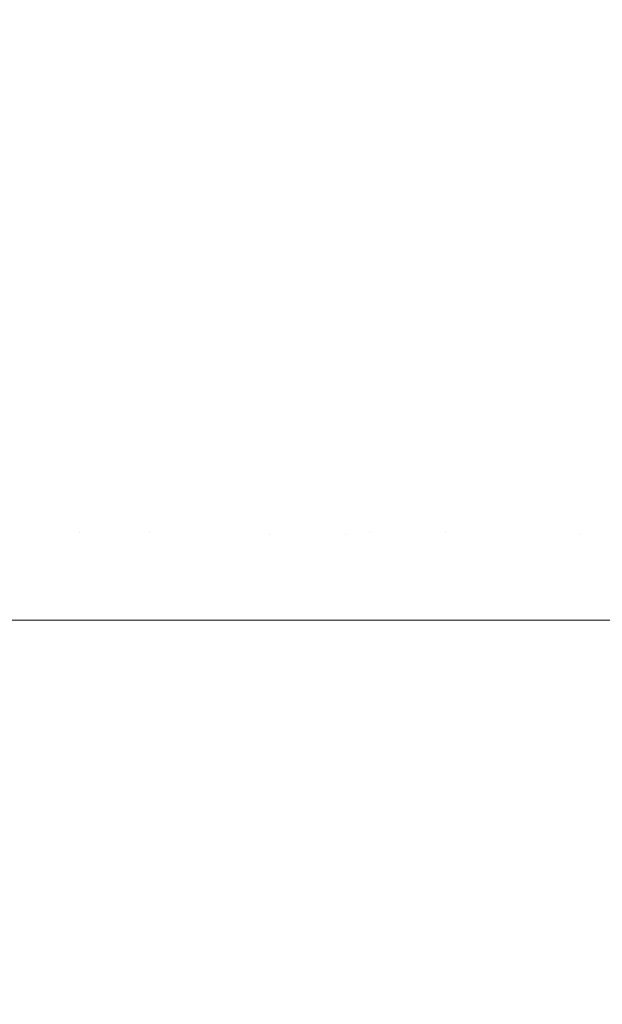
# Model space of a CAD drawing. Header units: centimetres. Extents: x -26.3 to 27.5, y 4.2 to 67.9.
# Tile 208 of 256: x -8.1473 to -8.1255, y 5.8858 to 5.9227. Entities that reach past the tile are written whole.
import ezdxf

# ---------------------------------------------------------------- set-up
doc = ezdxf.new("R2010")
doc.units = ezdxf.units.CM
doc.header["$LTSCALE"] = 2.54
doc.layers.add('Lucido design-1', color=7, linetype='Continuous')

# ---------------------------------------------------------------- blocks, each defined once
blk = doc.blocks.new('Gruppo-2-1')
at = {"color": 7, "linetype": 'Continuous', "lineweight": 9}
for points, invisible_edges in [([(-25.986537, 5.925376, -1111.017382), (-25.986537, 5.921853, -1111.016546), (27.113463, 5.921853, -1111.016546), (27.113463, 5.925376, -1111.017382)], 10), ([(-25.986537, 5.925376, -1147.117382), (-25.986537, 5.921853, -1147.116546), (27.113463, 5.921853, -1147.116546), (27.113463, 5.925376, -1147.117382)], 10), ([(-8.14805, 5.925577, -1111.431212), (-8.14669, 5.925577, -1111.430221), (-8.146246, 5.922464, -1111.430841), (-8.147595, 5.922464, -1111.431825)], 15), ([(-8.144868, 5.922464, -1111.429871), (-8.146246, 5.922464, -1111.430841), (-8.14669, 5.925577, -1111.430221), (-8.145303, 5.925577, -1111.429244)], 15), ([(-8.145303, 5.925577, -1111.429244), (-8.143911, 5.925577, -1111.428298), (-8.143487, 5.922464, -1111.428932), (-8.144868, 5.922464, -1111.429871)], 15), ([(-8.142079, 5.922464, -1111.428008), (-8.143487, 5.922464, -1111.428932), (-8.143911, 5.925577, -1111.428298), (-8.142492, 5.925577, -1111.427366)], 15), ([(-8.142492, 5.925577, -1111.427366), (-8.141071, 5.925577, -1111.426466), (-8.140668, 5.922464, -1111.427115), (-8.142079, 5.922464, -1111.428008)], 15), ([(-8.13923, 5.922464, -1111.426237), (-8.140668, 5.922464, -1111.427115), (-8.141071, 5.925577, -1111.426466), (-8.139622, 5.925577, -1111.425582)], 15), ([(-8.139622, 5.925577, -1111.425582), (-8.138173, 5.925577, -1111.424729), (-8.137791, 5.922464, -1111.42539), (-8.13923, 5.922464, -1111.426237)], 15), ([(-8.136325, 5.922464, -1111.42456), (-8.137791, 5.922464, -1111.42539), (-8.138173, 5.925577, -1111.424729), (-8.136695, 5.925577, -1111.423892)], 15), ([(-8.136695, 5.925577, -1111.423892), (-8.135219, 5.925577, -1111.423088), (-8.134859, 5.922464, -1111.423761), (-8.136325, 5.922464, -1111.42456)], 15), ([(-8.133366, 5.922464, -1111.422978), (-8.134859, 5.922464, -1111.423761), (-8.135219, 5.925577, -1111.423088), (-8.133715, 5.925577, -1111.422299)], 15), ([(-8.133715, 5.925577, -1111.422299), (-8.132213, 5.925577, -1111.421543), (-8.131875, 5.922464, -1111.422228), (-8.133366, 5.922464, -1111.422978)], 15), ([(-8.130357, 5.922464, -1111.421495), (-8.131875, 5.922464, -1111.422228), (-8.132213, 5.925577, -1111.421543), (-8.130683, 5.925577, -1111.420805)], 15), ([(-8.130683, 5.925577, -1111.420805), (-8.129158, 5.925577, -1111.420099), (-8.128843, 5.922464, -1111.420794), (-8.130357, 5.922464, -1111.421495)], 15), ([(-8.127301, 5.922464, -1111.420111), (-8.128843, 5.922464, -1111.420794), (-8.129158, 5.925577, -1111.420099), (-8.127605, 5.925577, -1111.41941)], 15), ([(-8.127605, 5.925577, -1111.41941), (-8.126057, 5.925577, -1111.418754), (-8.125765, 5.922464, -1111.41946), (-8.127301, 5.922464, -1111.420111)], 15), ([(-8.124202, 5.922464, -1111.418827), (-8.125765, 5.922464, -1111.41946), (-8.126057, 5.925577, -1111.418754), (-8.124482, 5.925577, -1111.418117)], 15), ([(-8.146175, 5.919721, -1147.531512), (-8.147498, 5.919721, -1147.532483), (-8.147911, 5.92292, -1147.531929), (-8.146579, 5.92292, -1147.530952)], 15), ([(-8.146579, 5.92292, -1147.530952), (-8.145244, 5.92292, -1147.530004), (-8.144848, 5.919721, -1147.530571), (-8.146175, 5.919721, -1147.531512)], 15), ([(-8.143495, 5.919721, -1147.529643), (-8.144848, 5.919721, -1147.530571), (-8.145244, 5.92292, -1147.530004), (-8.143881, 5.92292, -1147.52907)], 15), ([(-8.143881, 5.92292, -1147.52907), (-8.142516, 5.92292, -1147.528166), (-8.142139, 5.919721, -1147.528745), (-8.143495, 5.919721, -1147.529643)], 15), ([(-8.140757, 5.919721, -1147.527861), (-8.142139, 5.919721, -1147.528745), (-8.142516, 5.92292, -1147.528166), (-8.141124, 5.92292, -1147.527276)], 15), ([(-8.141124, 5.92292, -1147.527276), (-8.139731, 5.92292, -1147.526416), (-8.139373, 5.919721, -1147.527007), (-8.140757, 5.919721, -1147.527861)], 15), ([(-8.137963, 5.919721, -1147.526167), (-8.139373, 5.919721, -1147.527007), (-8.139731, 5.92292, -1147.526416), (-8.138311, 5.92292, -1147.525571)], 15), ([(-8.138311, 5.92292, -1147.525571), (-8.136891, 5.92292, -1147.524756), (-8.136552, 5.919721, -1147.525358), (-8.137963, 5.919721, -1147.526167)], 15), ([(-8.135115, 5.919721, -1147.524564), (-8.136552, 5.919721, -1147.525358), (-8.136891, 5.92292, -1147.524756), (-8.135445, 5.92292, -1147.523957)], 15), ([(-8.135445, 5.92292, -1147.523957), (-8.134, 5.92292, -1147.523188), (-8.13368, 5.919721, -1147.5238), (-8.135115, 5.919721, -1147.524564)], 15), ([(-8.132218, 5.919721, -1147.523053), (-8.13368, 5.919721, -1147.5238), (-8.134, 5.92292, -1147.523188), (-8.132528, 5.92292, -1147.522435)], 15), ([(-8.132528, 5.92292, -1147.522435), (-8.131059, 5.92292, -1147.521713), (-8.130759, 5.919721, -1147.522336), (-8.132218, 5.919721, -1147.523053)], 15), ([(-8.129274, 5.919721, -1147.521635), (-8.130759, 5.919721, -1147.522336), (-8.131059, 5.92292, -1147.521713), (-8.129564, 5.92292, -1147.521008)], 15), ([(-8.129564, 5.92292, -1147.521008), (-8.128073, 5.92292, -1147.520334), (-8.127794, 5.919721, -1147.520966), (-8.129274, 5.919721, -1147.521635)], 15), ([(-8.126286, 5.919721, -1147.520313), (-8.127794, 5.919721, -1147.520966), (-8.128073, 5.92292, -1147.520334), (-8.126556, 5.92292, -1147.519677)], 15), ([(-8.126556, 5.92292, -1147.519677), (-8.125044, 5.92292, -1147.519051), (-8.124785, 5.919721, -1147.519691), (-8.126286, 5.919721, -1147.520313)], 15), ([(-8.1472, 5.919328, -1111.432358), (-8.148536, 5.919328, -1111.433366), (-8.14894, 5.922464, -1111.43284), (-8.147595, 5.922464, -1111.431825)], 15), ([(-8.147595, 5.922464, -1111.431825), (-8.146246, 5.922464, -1111.430841), (-8.145859, 5.919328, -1111.43138), (-8.1472, 5.919328, -1111.432358)], 15), ([(-8.144491, 5.919328, -1111.430417), (-8.145859, 5.919328, -1111.43138), (-8.146246, 5.922464, -1111.430841), (-8.144868, 5.922464, -1111.429871)], 15), ([(-8.144868, 5.922464, -1111.429871), (-8.143487, 5.922464, -1111.428932), (-8.143119, 5.919328, -1111.429484), (-8.144491, 5.919328, -1111.430417)], 15), ([(-8.14172, 5.919328, -1111.428565), (-8.143119, 5.919328, -1111.429484), (-8.143487, 5.922464, -1111.428932), (-8.142079, 5.922464, -1111.428008)], 15), ([(-8.142079, 5.922464, -1111.428008), (-8.140668, 5.922464, -1111.427115), (-8.140318, 5.919328, -1111.427678), (-8.14172, 5.919328, -1111.428565)], 15), ([(-8.138889, 5.919328, -1111.426805), (-8.140318, 5.919328, -1111.427678), (-8.140668, 5.922464, -1111.427115), (-8.13923, 5.922464, -1111.426237)], 15), ([(-8.13923, 5.922464, -1111.426237), (-8.137791, 5.922464, -1111.42539), (-8.137459, 5.919328, -1111.425964), (-8.138889, 5.919328, -1111.426805)], 15), ([(-8.136003, 5.919328, -1111.425139), (-8.137459, 5.919328, -1111.425964), (-8.137791, 5.922464, -1111.42539), (-8.136325, 5.922464, -1111.42456)], 15), ([(-8.136325, 5.922464, -1111.42456), (-8.134859, 5.922464, -1111.423761), (-8.134546, 5.919328, -1111.424346), (-8.136003, 5.919328, -1111.425139)], 15), ([(-8.133063, 5.919328, -1111.423568), (-8.134546, 5.919328, -1111.424346), (-8.134859, 5.922464, -1111.423761), (-8.133366, 5.922464, -1111.422978)], 15), ([(-8.133366, 5.922464, -1111.422978), (-8.131875, 5.922464, -1111.422228), (-8.131582, 5.919328, -1111.422823), (-8.133063, 5.919328, -1111.423568)], 15), ([(-8.130074, 5.919328, -1111.422094), (-8.131582, 5.919328, -1111.422823), (-8.131875, 5.922464, -1111.422228), (-8.130357, 5.922464, -1111.421495)], 15), ([(-8.130357, 5.922464, -1111.421495), (-8.128843, 5.922464, -1111.420794), (-8.128569, 5.919328, -1111.421398), (-8.130074, 5.919328, -1111.422094)], 15), ([(-8.127038, 5.919328, -1111.420719), (-8.128569, 5.919328, -1111.421398), (-8.128843, 5.922464, -1111.420794), (-8.127301, 5.922464, -1111.420111)], 15), ([(-8.127301, 5.922464, -1111.420111), (-8.125765, 5.922464, -1111.41946), (-8.125511, 5.919328, -1111.420072), (-8.127038, 5.919328, -1111.420719)], 15), ([(-8.123958, 5.919328, -1111.419444), (-8.125511, 5.919328, -1111.420072), (-8.125765, 5.922464, -1111.41946), (-8.124202, 5.922464, -1111.418827)], 15), ([(27.113463, 5.921201, -1111.016391), (27.113463, 5.921853, -1111.016546), (-25.986537, 5.921853, -1111.016546), (-25.986537, 5.921201, -1111.016391)], 10), ([(27.113463, 5.921201, -1147.116391), (27.113463, 5.921853, -1147.116546), (-25.986537, 5.921853, -1147.116546), (-25.986537, 5.921201, -1147.116391)], 10), ([(-25.986537, 5.921201, -1111.016391), (-25.986537, 5.917575, -1111.015694), (27.113463, 5.917575, -1111.015694), (27.113463, 5.921201, -1111.016391)], 10), ([(-25.986537, 5.921201, -1147.116391), (-25.986537, 5.917575, -1147.115694), (27.113463, 5.917575, -1147.115694), (27.113463, 5.921201, -1147.116391)], 10), ([(-8.148794, 5.919721, -1147.533466), (-8.147498, 5.919721, -1147.532483), (-8.147147, 5.916502, -1147.532952), (-8.148436, 5.916502, -1147.53393)], 15), ([(-8.145832, 5.916502, -1147.531987), (-8.147147, 5.916502, -1147.532952), (-8.147498, 5.919721, -1147.532483), (-8.146175, 5.919721, -1147.531512)], 15), ([(-8.146175, 5.919721, -1147.531512), (-8.144848, 5.919721, -1147.530571), (-8.144513, 5.916502, -1147.531051), (-8.145832, 5.916502, -1147.531987)], 15), ([(-8.143168, 5.916502, -1147.530129), (-8.144513, 5.916502, -1147.531051), (-8.144848, 5.919721, -1147.530571), (-8.143495, 5.919721, -1147.529643)], 15), ([(-8.143495, 5.919721, -1147.529643), (-8.142139, 5.919721, -1147.528745), (-8.14182, 5.916502, -1147.529236), (-8.143168, 5.916502, -1147.530129)], 15), ([(-8.140445, 5.916502, -1147.528357), (-8.14182, 5.916502, -1147.529236), (-8.142139, 5.919721, -1147.528745), (-8.140757, 5.919721, -1147.527861)], 15), ([(-8.140757, 5.919721, -1147.527861), (-8.139373, 5.919721, -1147.527007), (-8.139069, 5.916502, -1147.527508), (-8.140445, 5.916502, -1147.528357)], 15), ([(-8.137667, 5.916502, -1147.526673), (-8.139069, 5.916502, -1147.527508), (-8.139373, 5.919721, -1147.527007), (-8.137963, 5.919721, -1147.526167)], 15), ([(-8.137963, 5.919721, -1147.526167), (-8.136552, 5.919721, -1147.525358), (-8.136265, 5.916502, -1147.525868), (-8.137667, 5.916502, -1147.526673)], 15), ([(-8.134836, 5.916502, -1147.525079), (-8.136265, 5.916502, -1147.525868), (-8.136552, 5.919721, -1147.525358), (-8.135115, 5.919721, -1147.524564)], 15), ([(-8.135115, 5.919721, -1147.524564), (-8.13368, 5.919721, -1147.5238), (-8.133409, 5.916502, -1147.52432), (-8.134836, 5.916502, -1147.525079)], 15), ([(-8.131956, 5.916502, -1147.523577), (-8.133409, 5.916502, -1147.52432), (-8.13368, 5.919721, -1147.5238), (-8.132218, 5.919721, -1147.523053)], 15), ([(-8.132218, 5.919721, -1147.523053), (-8.130759, 5.919721, -1147.522336), (-8.130505, 5.916502, -1147.522864), (-8.131956, 5.916502, -1147.523577)], 15), ([(-8.129029, 5.916502, -1147.522167), (-8.130505, 5.916502, -1147.522864), (-8.130759, 5.919721, -1147.522336), (-8.129274, 5.919721, -1147.521635)], 15), ([(-8.129274, 5.919721, -1147.521635), (-8.127794, 5.919721, -1147.520966), (-8.127556, 5.916502, -1147.521501), (-8.129029, 5.916502, -1147.522167)], 15), ([(-8.126058, 5.916502, -1147.520852), (-8.127556, 5.916502, -1147.521501), (-8.127794, 5.919721, -1147.520966), (-8.126286, 5.919721, -1147.520313)], 15), ([(-8.126286, 5.919721, -1147.520313), (-8.124785, 5.919721, -1147.519691), (-8.124565, 5.916502, -1147.520234), (-8.126058, 5.916502, -1147.520852)], 15), ([(-8.146865, 5.916172, -1111.43281), (-8.148194, 5.916172, -1111.433812), (-8.148536, 5.919328, -1111.433366), (-8.1472, 5.919328, -1111.432358)], 15), ([(-8.1472, 5.919328, -1111.432358), (-8.145859, 5.919328, -1111.43138), (-8.145532, 5.916172, -1111.431837), (-8.146865, 5.916172, -1111.43281)], 15), ([(-8.144171, 5.916172, -1111.430879), (-8.145532, 5.916172, -1111.431837), (-8.145859, 5.919328, -1111.43138), (-8.144491, 5.919328, -1111.430417)], 15), ([(-8.144491, 5.919328, -1111.430417), (-8.143119, 5.919328, -1111.429484), (-8.142807, 5.916172, -1111.429951), (-8.144171, 5.916172, -1111.430879)], 15), ([(-8.141415, 5.916172, -1111.429038), (-8.142807, 5.916172, -1111.429951), (-8.143119, 5.919328, -1111.429484), (-8.14172, 5.919328, -1111.428565)], 15), ([(-8.14172, 5.919328, -1111.428565), (-8.140318, 5.919328, -1111.427678), (-8.140021, 5.916172, -1111.428155), (-8.141415, 5.916172, -1111.429038)], 15), ([(-8.1386, 5.916172, -1111.427288), (-8.140021, 5.916172, -1111.428155), (-8.140318, 5.919328, -1111.427678), (-8.138889, 5.919328, -1111.426805)], 15), ([(-8.138889, 5.919328, -1111.426805), (-8.137459, 5.919328, -1111.425964), (-8.137178, 5.916172, -1111.426451), (-8.1386, 5.916172, -1111.427288)], 15), ([(-8.135729, 5.916172, -1111.425631), (-8.137178, 5.916172, -1111.426451), (-8.137459, 5.919328, -1111.425964), (-8.136003, 5.919328, -1111.425139)], 15), ([(-8.136003, 5.919328, -1111.425139), (-8.134546, 5.919328, -1111.424346), (-8.134281, 5.916172, -1111.424841), (-8.135729, 5.916172, -1111.425631)], 15), ([(-8.132806, 5.916172, -1111.424068), (-8.134281, 5.916172, -1111.424841), (-8.134546, 5.919328, -1111.424346), (-8.133063, 5.919328, -1111.423568)], 15), ([(-8.133063, 5.919328, -1111.423568), (-8.131582, 5.919328, -1111.422823), (-8.131333, 5.916172, -1111.423327), (-8.132806, 5.916172, -1111.424068)], 15), ([(-8.129833, 5.916172, -1111.422603), (-8.131333, 5.916172, -1111.423327), (-8.131582, 5.919328, -1111.422823), (-8.130074, 5.919328, -1111.422094)], 15), ([(-8.130074, 5.919328, -1111.422094), (-8.128569, 5.919328, -1111.421398), (-8.128337, 5.916172, -1111.42191), (-8.129833, 5.916172, -1111.422603)], 15), ([(-8.126814, 5.916172, -1111.421235), (-8.128337, 5.916172, -1111.42191), (-8.128569, 5.919328, -1111.421398), (-8.127038, 5.919328, -1111.420719)], 15), ([(-8.127038, 5.919328, -1111.420719), (-8.125511, 5.919328, -1111.420072), (-8.125296, 5.916172, -1111.420592), (-8.126814, 5.916172, -1111.421235)], 15), ([(27.113463, 5.91698, -1111.01558), (27.113463, 5.917575, -1111.015694), (-25.986537, 5.917575, -1111.015694), (-25.986537, 5.91698, -1111.01558)], 10), ([(27.113463, 5.91698, -1147.11558), (27.113463, 5.917575, -1147.115694), (-25.986537, 5.917575, -1147.115694), (-25.986537, 5.91698, -1147.11558)], 10), ([(-25.986537, 5.91698, -1111.01558), (-25.986537, 5.913263, -1111.01503), (27.113463, 5.913263, -1111.01503), (27.113463, 5.91698, -1111.01558)], 10), ([(-25.986537, 5.91698, -1147.11558), (-25.986537, 5.913263, -1147.11503), (27.113463, 5.913263, -1147.11503), (27.113463, 5.91698, -1147.11558)], 10), ([(-8.148436, 5.916502, -1147.53393), (-8.147147, 5.916502, -1147.532952), (-8.14686, 5.913265, -1147.533337), (-8.148143, 5.913265, -1147.53431)], 15), ([(-8.146591, 5.913, -1111.43318), (-8.147913, 5.913, -1111.434177), (-8.148194, 5.916172, -1111.433812), (-8.146865, 5.916172, -1111.43281)], 15), ([(-8.145552, 5.913265, -1147.532377), (-8.14686, 5.913265, -1147.533337), (-8.147147, 5.916502, -1147.532952), (-8.145832, 5.916502, -1147.531987)], 15), ([(-8.146865, 5.916172, -1111.43281), (-8.145532, 5.916172, -1111.431837), (-8.145263, 5.913, -1111.432212), (-8.146591, 5.913, -1111.43318)], 15), ([(-8.145832, 5.916502, -1147.531987), (-8.144513, 5.916502, -1147.531051), (-8.144239, 5.913265, -1147.531445), (-8.145552, 5.913265, -1147.532377)], 15), ([(-8.143909, 5.913, -1111.431258), (-8.145263, 5.913, -1111.432212), (-8.145532, 5.916172, -1111.431837), (-8.144171, 5.916172, -1111.430879)], 15), ([(-8.1429, 5.913265, -1147.530527), (-8.144239, 5.913265, -1147.531445), (-8.144513, 5.916502, -1147.531051), (-8.143168, 5.916502, -1147.530129)], 15), ([(-8.144171, 5.916172, -1111.430879), (-8.142807, 5.916172, -1111.429951), (-8.142551, 5.913, -1111.430334), (-8.143909, 5.913, -1111.431258)], 15), ([(-8.143168, 5.916502, -1147.530129), (-8.14182, 5.916502, -1147.529236), (-8.141558, 5.913265, -1147.529638), (-8.1429, 5.913265, -1147.530527)], 15), ([(-8.141165, 5.913, -1111.429425), (-8.142551, 5.913, -1111.430334), (-8.142807, 5.916172, -1111.429951), (-8.141415, 5.916172, -1111.429038)], 15), ([(-8.14019, 5.913265, -1147.528763), (-8.141558, 5.913265, -1147.529638), (-8.14182, 5.916502, -1147.529236), (-8.140445, 5.916502, -1147.528357)], 15), ([(-8.141415, 5.916172, -1111.429038), (-8.140021, 5.916172, -1111.428155), (-8.139778, 5.913, -1111.428547), (-8.141165, 5.913, -1111.429425)], 15), ([(-8.140445, 5.916502, -1147.528357), (-8.139069, 5.916502, -1147.527508), (-8.13882, 5.913265, -1147.527918), (-8.14019, 5.913265, -1147.528763)], 15), ([(-8.138363, 5.913, -1111.427683), (-8.139778, 5.913, -1111.428547), (-8.140021, 5.916172, -1111.428155), (-8.1386, 5.916172, -1111.427288)], 15), ([(-8.137425, 5.913265, -1147.527087), (-8.13882, 5.913265, -1147.527918), (-8.139069, 5.916502, -1147.527508), (-8.137667, 5.916502, -1147.526673)], 15), ([(-8.1386, 5.916172, -1111.427288), (-8.137178, 5.916172, -1111.426451), (-8.136948, 5.913, -1111.42685), (-8.138363, 5.913, -1111.427683)], 15), ([(-8.137667, 5.916502, -1147.526673), (-8.136265, 5.916502, -1147.525868), (-8.136029, 5.913265, -1147.526287), (-8.137425, 5.913265, -1147.527087)], 15), ([(-8.135506, 5.913, -1111.426033), (-8.136948, 5.913, -1111.42685), (-8.137178, 5.916172, -1111.426451), (-8.135729, 5.916172, -1111.425631)], 15), ([(-8.134607, 5.913265, -1147.525501), (-8.136029, 5.913265, -1147.526287), (-8.136265, 5.916502, -1147.525868), (-8.134836, 5.916502, -1147.525079)], 15), ([(-8.135729, 5.916172, -1111.425631), (-8.134281, 5.916172, -1111.424841), (-8.134064, 5.913, -1111.425248), (-8.135506, 5.913, -1111.426033)], 15), ([(-8.134836, 5.916502, -1147.525079), (-8.133409, 5.916502, -1147.52432), (-8.133187, 5.913265, -1147.524746), (-8.134607, 5.913265, -1147.525501)], 15), ([(-8.132596, 5.913, -1111.424478), (-8.134064, 5.913, -1111.425248), (-8.134281, 5.916172, -1111.424841), (-8.132806, 5.916172, -1111.424068)], 15), ([(-8.131741, 5.913265, -1147.524006), (-8.133187, 5.913265, -1147.524746), (-8.133409, 5.916502, -1147.52432), (-8.131956, 5.916502, -1147.523577)], 15), ([(-8.132806, 5.916172, -1111.424068), (-8.131333, 5.916172, -1111.423327), (-8.131129, 5.913, -1111.42374), (-8.132596, 5.913, -1111.424478)], 15), ([(-8.131956, 5.916502, -1147.523577), (-8.130505, 5.916502, -1147.522864), (-8.130297, 5.913265, -1147.523296), (-8.131741, 5.913265, -1147.524006)], 15), ([(-8.129636, 5.913, -1111.423019), (-8.131129, 5.913, -1111.42374), (-8.131333, 5.916172, -1111.423327), (-8.129833, 5.916172, -1111.422603)], 15), ([(-8.128827, 5.913265, -1147.522603), (-8.130297, 5.913265, -1147.523296), (-8.130505, 5.916502, -1147.522864), (-8.129029, 5.916502, -1147.522167)], 15), ([(-8.129833, 5.916172, -1111.422603), (-8.128337, 5.916172, -1111.42191), (-8.128147, 5.913, -1111.42233), (-8.129636, 5.913, -1111.423019)], 15), ([(-8.129029, 5.916502, -1147.522167), (-8.127556, 5.916502, -1147.521501), (-8.127362, 5.913265, -1147.52194), (-8.128827, 5.913265, -1147.522603)], 15), ([(-8.126631, 5.913, -1111.421658), (-8.128147, 5.913, -1111.42233), (-8.128337, 5.916172, -1111.42191), (-8.126814, 5.916172, -1111.421235)], 15), ([(-8.125871, 5.913265, -1147.521295), (-8.127362, 5.913265, -1147.52194), (-8.127556, 5.916502, -1147.521501), (-8.126058, 5.916502, -1147.520852)], 15), ([(-8.126814, 5.916172, -1111.421235), (-8.125296, 5.916172, -1111.420592), (-8.12512, 5.913, -1111.421018), (-8.126631, 5.913, -1111.421658)], 15), ([(-8.126058, 5.916502, -1147.520852), (-8.124565, 5.916502, -1147.520234), (-8.124385, 5.913265, -1147.520679), (-8.125871, 5.913265, -1147.521295)], 15), ([(27.113463, 5.912721, -1111.014949), (27.113463, 5.913263, -1111.01503), (-25.986537, 5.913263, -1111.01503), (-25.986537, 5.912721, -1111.014949)], 10), ([(27.113463, 5.912721, -1147.114949), (27.113463, 5.913263, -1147.11503), (-25.986537, 5.913263, -1147.11503), (-25.986537, 5.912721, -1147.114949)], 10), ([(-8.148143, 5.913265, -1147.53431), (-8.14686, 5.913265, -1147.533337), (-8.146636, 5.910014, -1147.533637), (-8.147914, 5.910014, -1147.534606)], 15), ([(-8.145333, 5.910014, -1147.53268), (-8.146636, 5.910014, -1147.533637), (-8.14686, 5.913265, -1147.533337), (-8.145552, 5.913265, -1147.532377)], 15), ([(-8.145552, 5.913265, -1147.532377), (-8.144239, 5.913265, -1147.531445), (-8.144025, 5.910014, -1147.531752), (-8.145333, 5.910014, -1147.53268)], 15), ([(-8.142691, 5.910014, -1147.530837), (-8.144025, 5.910014, -1147.531752), (-8.144239, 5.913265, -1147.531445), (-8.1429, 5.913265, -1147.530527)], 15), ([(-8.1429, 5.913265, -1147.530527), (-8.141558, 5.913265, -1147.529638), (-8.141354, 5.910014, -1147.529952), (-8.142691, 5.910014, -1147.530837)], 15), ([(-8.139991, 5.910014, -1147.52908), (-8.141354, 5.910014, -1147.529952), (-8.141558, 5.913265, -1147.529638), (-8.14019, 5.913265, -1147.528763)], 15), ([(-8.14019, 5.913265, -1147.528763), (-8.13882, 5.913265, -1147.527918), (-8.138626, 5.910014, -1147.528238), (-8.139991, 5.910014, -1147.52908)], 15), ([(-8.137236, 5.910014, -1147.52741), (-8.138626, 5.910014, -1147.528238), (-8.13882, 5.913265, -1147.527918), (-8.137425, 5.913265, -1147.527087)], 15), ([(-8.137425, 5.913265, -1147.527087), (-8.136029, 5.913265, -1147.526287), (-8.135845, 5.910014, -1147.526613), (-8.137236, 5.910014, -1147.52741)], 15), ([(-8.134429, 5.910014, -1147.52583), (-8.135845, 5.910014, -1147.526613), (-8.136029, 5.913265, -1147.526287), (-8.134607, 5.913265, -1147.525501)], 15), ([(-8.134607, 5.913265, -1147.525501), (-8.133187, 5.913265, -1147.524746), (-8.133014, 5.910014, -1147.525077), (-8.134429, 5.910014, -1147.52583)], 15), ([(-8.131573, 5.910014, -1147.52434), (-8.133014, 5.910014, -1147.525077), (-8.133187, 5.913265, -1147.524746), (-8.131741, 5.913265, -1147.524006)], 15), ([(-8.131741, 5.913265, -1147.524006), (-8.130297, 5.913265, -1147.523296), (-8.130135, 5.910014, -1147.523633), (-8.131573, 5.910014, -1147.52434)], 15), ([(-8.128671, 5.910014, -1147.522943), (-8.130135, 5.910014, -1147.523633), (-8.130297, 5.913265, -1147.523296), (-8.128827, 5.913265, -1147.522603)], 15), ([(-8.128827, 5.913265, -1147.522603), (-8.127362, 5.913265, -1147.52194), (-8.127211, 5.910014, -1147.522282), (-8.128671, 5.910014, -1147.522943)], 15), ([(-8.125725, 5.910014, -1147.521639), (-8.127211, 5.910014, -1147.522282), (-8.127362, 5.913265, -1147.52194), (-8.125871, 5.913265, -1147.521295)], 15), ([(-8.125871, 5.913265, -1147.521295), (-8.124385, 5.913265, -1147.520679), (-8.124245, 5.910014, -1147.521026), (-8.125725, 5.910014, -1147.521639)], 15), ([(-8.146377, 5.909814, -1111.433468), (-8.147695, 5.909814, -1111.434462), (-8.147913, 5.913, -1111.434177), (-8.146591, 5.913, -1111.43318)], 15), ([(-8.146591, 5.913, -1111.43318), (-8.145263, 5.913, -1111.432212), (-8.145054, 5.909814, -1111.432504), (-8.146377, 5.909814, -1111.433468)], 15), ([(-8.143705, 5.909814, -1111.431553), (-8.145054, 5.909814, -1111.432504), (-8.145263, 5.913, -1111.432212), (-8.143909, 5.913, -1111.431258)], 15), ([(-8.143909, 5.913, -1111.431258), (-8.142551, 5.913, -1111.430334), (-8.142351, 5.909814, -1111.430633), (-8.143705, 5.909814, -1111.431553)], 15), ([(-8.140971, 5.909814, -1111.429727), (-8.142351, 5.909814, -1111.430633), (-8.142551, 5.913, -1111.430334), (-8.141165, 5.913, -1111.429425)], 15), ([(-8.141165, 5.913, -1111.429425), (-8.139778, 5.913, -1111.428547), (-8.139588, 5.909814, -1111.428851), (-8.140971, 5.909814, -1111.429727)], 15), ([(-8.138179, 5.909814, -1111.427991), (-8.139588, 5.909814, -1111.428851), (-8.139778, 5.913, -1111.428547), (-8.138363, 5.913, -1111.427683)], 15), ([(-8.138363, 5.913, -1111.427683), (-8.136948, 5.913, -1111.42685), (-8.136768, 5.909814, -1111.427161), (-8.138179, 5.909814, -1111.427991)], 15), ([(-8.135331, 5.909814, -1111.426347), (-8.136768, 5.909814, -1111.427161), (-8.136948, 5.913, -1111.42685), (-8.135506, 5.913, -1111.426033)], 15), ([(-8.135506, 5.913, -1111.426033), (-8.134064, 5.913, -1111.425248), (-8.133895, 5.909814, -1111.425564), (-8.135331, 5.909814, -1111.426347)], 15), ([(-8.132432, 5.909814, -1111.424798), (-8.133895, 5.909814, -1111.425564), (-8.134064, 5.913, -1111.425248), (-8.132596, 5.913, -1111.424478)], 15), ([(-8.132596, 5.913, -1111.424478), (-8.131129, 5.913, -1111.42374), (-8.130971, 5.909814, -1111.424062), (-8.132432, 5.909814, -1111.424798)], 15), ([(-8.129483, 5.909814, -1111.423344), (-8.130971, 5.909814, -1111.424062), (-8.131129, 5.913, -1111.42374), (-8.129636, 5.913, -1111.423019)], 15), ([(-8.129636, 5.913, -1111.423019), (-8.128147, 5.913, -1111.42233), (-8.127999, 5.909814, -1111.422657), (-8.129483, 5.909814, -1111.423344)], 15), ([(-8.126488, 5.909814, -1111.421987), (-8.127999, 5.909814, -1111.422657), (-8.128147, 5.913, -1111.42233), (-8.126631, 5.913, -1111.421658)], 15), ([(-8.126631, 5.913, -1111.421658), (-8.12512, 5.913, -1111.421018), (-8.124983, 5.909814, -1111.421349), (-8.126488, 5.909814, -1111.421987)], 15), ([(-25.986537, 5.912721, -1111.014949), (-25.986537, 5.908927, -1111.014554), (27.113463, 5.908927, -1111.014554), (27.113463, 5.912721, -1111.014949)], 10), ([(-25.986537, 5.912721, -1147.114949), (-25.986537, 5.908927, -1147.114554), (27.113463, 5.908927, -1147.114554), (27.113463, 5.912721, -1147.114949)], 10), ([(-8.147914, 5.910014, -1147.534606), (-8.146636, 5.910014, -1147.533637), (-8.146477, 5.906752, -1147.533851), (-8.147751, 5.906752, -1147.534818)], 15), ([(-8.145176, 5.906752, -1147.532897), (-8.146477, 5.906752, -1147.533851), (-8.146636, 5.910014, -1147.533637), (-8.145333, 5.910014, -1147.53268)], 15), ([(-8.145333, 5.910014, -1147.53268), (-8.144025, 5.910014, -1147.531752), (-8.143872, 5.906752, -1147.531971), (-8.145176, 5.906752, -1147.532897)], 15), ([(-8.142541, 5.906752, -1147.531059), (-8.143872, 5.906752, -1147.531971), (-8.144025, 5.910014, -1147.531752), (-8.142691, 5.910014, -1147.530837)], 15), ([(-8.142691, 5.910014, -1147.530837), (-8.141354, 5.910014, -1147.529952), (-8.141208, 5.906752, -1147.530176), (-8.142541, 5.906752, -1147.531059)], 15), ([(-8.139848, 5.906752, -1147.529306), (-8.141208, 5.906752, -1147.530176), (-8.141354, 5.910014, -1147.529952), (-8.139991, 5.910014, -1147.52908)], 15), ([(-8.139991, 5.910014, -1147.52908), (-8.138626, 5.910014, -1147.528238), (-8.138488, 5.906752, -1147.528467), (-8.139848, 5.906752, -1147.529306)], 15), ([(-8.137101, 5.906752, -1147.527641), (-8.138488, 5.906752, -1147.528467), (-8.138626, 5.910014, -1147.528238), (-8.137236, 5.910014, -1147.52741)], 15), ([(-8.137236, 5.910014, -1147.52741), (-8.135845, 5.910014, -1147.526613), (-8.135714, 5.906752, -1147.526846), (-8.137101, 5.906752, -1147.527641)], 15), ([(-8.134302, 5.906752, -1147.526065), (-8.135714, 5.906752, -1147.526846), (-8.135845, 5.910014, -1147.526613), (-8.134429, 5.910014, -1147.52583)], 15), ([(-8.134429, 5.910014, -1147.52583), (-8.133014, 5.910014, -1147.525077), (-8.13289, 5.906752, -1147.525314), (-8.134302, 5.906752, -1147.526065)], 15), ([(-8.131453, 5.906752, -1147.524579), (-8.13289, 5.906752, -1147.525314), (-8.133014, 5.910014, -1147.525077), (-8.131573, 5.910014, -1147.52434)], 15), ([(-8.131573, 5.910014, -1147.52434), (-8.130135, 5.910014, -1147.523633), (-8.130019, 5.906752, -1147.523874), (-8.131453, 5.906752, -1147.524579)], 15), ([(-8.128558, 5.906752, -1147.523185), (-8.130019, 5.906752, -1147.523874), (-8.130135, 5.910014, -1147.523633), (-8.128671, 5.910014, -1147.522943)], 15), ([(-8.128671, 5.910014, -1147.522943), (-8.127211, 5.910014, -1147.522282), (-8.127102, 5.906752, -1147.522527), (-8.128558, 5.906752, -1147.523185)], 15), ([(-8.125621, 5.906752, -1147.521885), (-8.127102, 5.906752, -1147.522527), (-8.127211, 5.910014, -1147.522282), (-8.125725, 5.910014, -1147.521639)], 15), ([(-8.125725, 5.910014, -1147.521639), (-8.124245, 5.910014, -1147.521026), (-8.124144, 5.906752, -1147.521274), (-8.125621, 5.906752, -1147.521885)], 15), ([(-8.146224, 5.906619, -1111.433674), (-8.147539, 5.906619, -1111.434666), (-8.147695, 5.909814, -1111.434462), (-8.146377, 5.909814, -1111.433468)], 15), ([(-8.146377, 5.909814, -1111.433468), (-8.145054, 5.909814, -1111.432504), (-8.144905, 5.906619, -1111.432712), (-8.146224, 5.906619, -1111.433674)], 15), ([(-8.143559, 5.906619, -1111.431764), (-8.144905, 5.906619, -1111.432712), (-8.145054, 5.909814, -1111.432504), (-8.143705, 5.909814, -1111.431553)], 15), ([(-8.143705, 5.909814, -1111.431553), (-8.142351, 5.909814, -1111.430633), (-8.142209, 5.906619, -1111.430846), (-8.143559, 5.906619, -1111.431764)], 15), ([(-8.140832, 5.906619, -1111.429943), (-8.142209, 5.906619, -1111.430846), (-8.142351, 5.909814, -1111.430633), (-8.140971, 5.909814, -1111.429727)], 15), ([(-8.140971, 5.909814, -1111.429727), (-8.139588, 5.909814, -1111.428851), (-8.139453, 5.906619, -1111.429069), (-8.140832, 5.906619, -1111.429943)], 15), ([(-8.138047, 5.906619, -1111.428211), (-8.139453, 5.906619, -1111.429069), (-8.139588, 5.909814, -1111.428851), (-8.138179, 5.909814, -1111.427991)], 15), ([(-8.138179, 5.909814, -1111.427991), (-8.136768, 5.909814, -1111.427161), (-8.13664, 5.906619, -1111.427384), (-8.138047, 5.906619, -1111.428211)], 15), ([(-8.135207, 5.906619, -1111.426572), (-8.13664, 5.906619, -1111.427384), (-8.136768, 5.909814, -1111.427161), (-8.135331, 5.909814, -1111.426347)], 15), ([(-8.135331, 5.909814, -1111.426347), (-8.133895, 5.909814, -1111.425564), (-8.133774, 5.906619, -1111.425791), (-8.135207, 5.906619, -1111.426572)], 15), ([(-8.132314, 5.906619, -1111.425026), (-8.133774, 5.906619, -1111.425791), (-8.133895, 5.909814, -1111.425564), (-8.132432, 5.909814, -1111.424798)], 15), ([(-8.132432, 5.909814, -1111.424798), (-8.130971, 5.909814, -1111.424062), (-8.130857, 5.906619, -1111.424292), (-8.132314, 5.906619, -1111.425026)], 15), ([(-8.129373, 5.906619, -1111.423576), (-8.130857, 5.906619, -1111.424292), (-8.130971, 5.909814, -1111.424062), (-8.129483, 5.909814, -1111.423344)], 15), ([(-8.129483, 5.909814, -1111.423344), (-8.127999, 5.909814, -1111.422657), (-8.127893, 5.906619, -1111.42289), (-8.129373, 5.906619, -1111.423576)], 15), ([(-8.126386, 5.906619, -1111.422223), (-8.127893, 5.906619, -1111.42289), (-8.127999, 5.909814, -1111.422657), (-8.126488, 5.909814, -1111.421987)], 15), ([(-8.126488, 5.909814, -1111.421987), (-8.124983, 5.909814, -1111.421349), (-8.124884, 5.906619, -1111.421586), (-8.126386, 5.906619, -1111.422223)], 15), ([(27.113463, 5.908431, -1111.014502), (27.113463, 5.908927, -1111.014554), (-25.986537, 5.908927, -1111.014554), (-25.986537, 5.908431, -1111.014502)], 10), ([(27.113463, 5.908431, -1147.114502), (27.113463, 5.908927, -1147.114554), (-25.986537, 5.908927, -1147.114554), (-25.986537, 5.908431, -1147.114502)], 10), ([(-25.986537, 5.908431, -1111.014502), (-25.986537, 5.904573, -1111.014268), (27.113463, 5.904573, -1111.014268), (27.113463, 5.908431, -1111.014502)], 10), ([(-25.986537, 5.908431, -1147.114502), (-25.986537, 5.904573, -1147.114268), (27.113463, 5.904573, -1147.114268), (27.113463, 5.908431, -1147.114502)], 10), ([(-8.147751, 5.906752, -1147.534818), (-8.146477, 5.906752, -1147.533851), (-8.14638, 5.903484, -1147.53398), (-8.147653, 5.903484, -1147.534945)], 15), ([(-8.146133, 5.903417, -1111.433798), (-8.147445, 5.903417, -1111.434788), (-8.147539, 5.906619, -1111.434666), (-8.146224, 5.906619, -1111.433674)], 15), ([(-8.145082, 5.903484, -1147.533027), (-8.14638, 5.903484, -1147.53398), (-8.146477, 5.906752, -1147.533851), (-8.145176, 5.906752, -1147.532897)], 15), ([(-8.146224, 5.906619, -1111.433674), (-8.144905, 5.906619, -1111.432712), (-8.144815, 5.903417, -1111.432838), (-8.146133, 5.903417, -1111.433798)], 15), ([(-8.145176, 5.906752, -1147.532897), (-8.143872, 5.906752, -1147.531971), (-8.14378, 5.903484, -1147.532103), (-8.145082, 5.903484, -1147.533027)], 15), ([(-8.143471, 5.903417, -1111.431891), (-8.144815, 5.903417, -1111.432838), (-8.144905, 5.906619, -1111.432712), (-8.143559, 5.906619, -1111.431764)], 15), ([(-8.142451, 5.903484, -1147.531192), (-8.14378, 5.903484, -1147.532103), (-8.143872, 5.906752, -1147.531971), (-8.142541, 5.906752, -1147.531059)], 15), ([(-8.143559, 5.906619, -1111.431764), (-8.142209, 5.906619, -1111.430846), (-8.142123, 5.903417, -1111.430974), (-8.143471, 5.903417, -1111.431891)], 15), ([(-8.142541, 5.906752, -1147.531059), (-8.141208, 5.906752, -1147.530176), (-8.14112, 5.903484, -1147.53031), (-8.142451, 5.903484, -1147.531192)], 15), ([(-8.140748, 5.903417, -1111.430072), (-8.142123, 5.903417, -1111.430974), (-8.142209, 5.906619, -1111.430846), (-8.140832, 5.906619, -1111.429943)], 15), ([(-8.139763, 5.903484, -1147.529442), (-8.14112, 5.903484, -1147.53031), (-8.141208, 5.906752, -1147.530176), (-8.139848, 5.906752, -1147.529306)], 15), ([(-8.140832, 5.906619, -1111.429943), (-8.139453, 5.906619, -1111.429069), (-8.139371, 5.903417, -1111.4292), (-8.140748, 5.903417, -1111.430072)], 15), ([(-8.139848, 5.906752, -1147.529306), (-8.138488, 5.906752, -1147.528467), (-8.138404, 5.903484, -1147.528604), (-8.139763, 5.903484, -1147.529442)], 15), ([(-8.137968, 5.903417, -1111.428343), (-8.139371, 5.903417, -1111.4292), (-8.139453, 5.906619, -1111.429069), (-8.138047, 5.906619, -1111.428211)], 15), ([(-8.13702, 5.903484, -1147.52778), (-8.138404, 5.903484, -1147.528604), (-8.138488, 5.906752, -1147.528467), (-8.137101, 5.906752, -1147.527641)], 15), ([(-8.138047, 5.906619, -1111.428211), (-8.13664, 5.906619, -1111.427384), (-8.136563, 5.903417, -1111.427517), (-8.137968, 5.903417, -1111.428343)], 15), ([(-8.137101, 5.906752, -1147.527641), (-8.135714, 5.906752, -1147.526846), (-8.135635, 5.903484, -1147.526985), (-8.13702, 5.903484, -1147.52778)], 15), ([(-8.135132, 5.903417, -1111.426706), (-8.136563, 5.903417, -1111.427517), (-8.13664, 5.906619, -1111.427384), (-8.135207, 5.906619, -1111.426572)], 15), ([(-8.134225, 5.903484, -1147.526206), (-8.135635, 5.903484, -1147.526985), (-8.135714, 5.906752, -1147.526846), (-8.134302, 5.906752, -1147.526065)], 15), ([(-8.135207, 5.906619, -1111.426572), (-8.133774, 5.906619, -1111.425791), (-8.133701, 5.903417, -1111.425927), (-8.135132, 5.903417, -1111.426706)], 15), ([(-8.134302, 5.906752, -1147.526065), (-8.13289, 5.906752, -1147.525314), (-8.132816, 5.903484, -1147.525457), (-8.134225, 5.903484, -1147.526206)], 15), ([(-8.132244, 5.903417, -1111.425163), (-8.133701, 5.903417, -1111.425927), (-8.133774, 5.906619, -1111.425791), (-8.132314, 5.906619, -1111.425026)], 15), ([(-8.131381, 5.903484, -1147.524723), (-8.132816, 5.903484, -1147.525457), (-8.13289, 5.906752, -1147.525314), (-8.131453, 5.906752, -1147.524579)], 15), ([(-8.132314, 5.906619, -1111.425026), (-8.130857, 5.906619, -1111.424292), (-8.130789, 5.903417, -1111.424431), (-8.132244, 5.903417, -1111.425163)], 15), ([(-8.131453, 5.906752, -1147.524579), (-8.130019, 5.906752, -1147.523874), (-8.129949, 5.903484, -1147.524019), (-8.131381, 5.903484, -1147.524723)], 15), ([(-8.129307, 5.903417, -1111.423715), (-8.130789, 5.903417, -1111.424431), (-8.130857, 5.906619, -1111.424292), (-8.129373, 5.906619, -1111.423576)], 15), ([(-8.128491, 5.903484, -1147.523331), (-8.129949, 5.903484, -1147.524019), (-8.130019, 5.906752, -1147.523874), (-8.128558, 5.906752, -1147.523185)], 15), ([(-8.129373, 5.906619, -1111.423576), (-8.127893, 5.906619, -1111.42289), (-8.127829, 5.903417, -1111.423031), (-8.129307, 5.903417, -1111.423715)], 15), ([(-8.128558, 5.906752, -1147.523185), (-8.127102, 5.906752, -1147.522527), (-8.127037, 5.903484, -1147.522674), (-8.128491, 5.903484, -1147.523331)], 15), ([(-8.126325, 5.903417, -1111.422364), (-8.127829, 5.903417, -1111.423031), (-8.127893, 5.906619, -1111.42289), (-8.126386, 5.906619, -1111.422223)], 15), ([(-8.125558, 5.903484, -1147.522033), (-8.127037, 5.903484, -1147.522674), (-8.127102, 5.906752, -1147.522527), (-8.125621, 5.906752, -1147.521885)], 15), ([(-8.126386, 5.906619, -1111.422223), (-8.124884, 5.906619, -1111.421586), (-8.124825, 5.903417, -1111.421729), (-8.126325, 5.903417, -1111.422364)], 15), ([(-8.125621, 5.906752, -1147.521885), (-8.124144, 5.906752, -1147.521274), (-8.124084, 5.903484, -1147.521423), (-8.125558, 5.903484, -1147.522033)], 15), ([(27.113463, 5.904128, -1111.014241), (27.113463, 5.904573, -1111.014268), (-25.986537, 5.904573, -1111.014268), (-25.986537, 5.904128, -1111.014241)], 10), ([(27.113463, 5.904128, -1147.114241), (27.113463, 5.904573, -1147.114268), (-25.986537, 5.904573, -1147.114268), (-25.986537, 5.904128, -1147.114241)], 10), ([(-25.986537, 5.904128, -1111.014241), (-25.986537, 5.900212, -1111.014164), (27.113463, 5.900212, -1111.014164), (27.113463, 5.904128, -1111.014241)], 8), ([(-25.986537, 5.904128, -1147.114241), (-25.986537, 5.900212, -1147.114164), (27.113463, 5.900212, -1147.114164), (27.113463, 5.904128, -1147.114241)], 8), ([(-8.147653, 5.903484, -1147.534945), (-8.14638, 5.903484, -1147.53398), (-8.146088, 5.900212, -1147.533829), (-8.147883, 5.900212, -1147.535191)], 11), ([(-8.146088, 5.900212, -1111.433829), (-8.147883, 5.900212, -1111.435191), (-8.147445, 5.903417, -1111.434788), (-8.146133, 5.903417, -1111.433798)], 14), ([(-8.146088, 5.900212, -1147.533829), (-8.14638, 5.903484, -1147.53398), (-8.145082, 5.903484, -1147.533027)], 11), ([(-8.146133, 5.903417, -1111.433798), (-8.144815, 5.903417, -1111.432838), (-8.146088, 5.900212, -1111.433829)], 11), ([(-8.145082, 5.903484, -1147.533027), (-8.14378, 5.903484, -1147.532103), (-8.142629, 5.900212, -1147.531377), (-8.146088, 5.900212, -1147.533829)], 11), ([(-8.142629, 5.900212, -1111.431377), (-8.146088, 5.900212, -1111.433829), (-8.144815, 5.903417, -1111.432838), (-8.143471, 5.903417, -1111.431891)], 14), ([(-8.142629, 5.900212, -1147.531377), (-8.14378, 5.903484, -1147.532103), (-8.142451, 5.903484, -1147.531192)], 11), ([(-8.143471, 5.903417, -1111.431891), (-8.142123, 5.903417, -1111.430974), (-8.142629, 5.900212, -1111.431377)], 11), ([(-8.142451, 5.903484, -1147.531192), (-8.14112, 5.903484, -1147.53031), (-8.141079, 5.900212, -1147.530374), (-8.142629, 5.900212, -1147.531377)], 11), ([(-8.140708, 5.900212, -1111.430134), (-8.142629, 5.900212, -1111.431377), (-8.142123, 5.903417, -1111.430974), (-8.140748, 5.903417, -1111.430072)], 14), ([(-8.139066, 5.900212, -1147.529071), (-8.141079, 5.900212, -1147.530374), (-8.14112, 5.903484, -1147.53031), (-8.139763, 5.903484, -1147.529442)], 14), ([(-8.140748, 5.903417, -1111.430072), (-8.139371, 5.903417, -1111.4292), (-8.139066, 5.900212, -1111.429071), (-8.140708, 5.900212, -1111.430134)], 11), ([(-8.139763, 5.903484, -1147.529442), (-8.138404, 5.903484, -1147.528604), (-8.139066, 5.900212, -1147.529071)], 11), ([(-8.139066, 5.900212, -1111.429071), (-8.139371, 5.903417, -1111.4292), (-8.137968, 5.903417, -1111.428343)], 11), ([(-8.136982, 5.900212, -1147.527845), (-8.139066, 5.900212, -1147.529071), (-8.138404, 5.903484, -1147.528604), (-8.13702, 5.903484, -1147.52778)], 14), ([(-8.137968, 5.903417, -1111.428343), (-8.136563, 5.903417, -1111.427517), (-8.135404, 5.900212, -1111.426917), (-8.139066, 5.900212, -1111.429071)], 11), ([(-8.13702, 5.903484, -1147.52778), (-8.135635, 5.903484, -1147.526985), (-8.135404, 5.900212, -1147.526917), (-8.136982, 5.900212, -1147.527845)], 11), ([(-8.135404, 5.900212, -1111.426917), (-8.136563, 5.903417, -1111.427517), (-8.135132, 5.903417, -1111.426706)], 11), ([(-8.135404, 5.900212, -1147.526917), (-8.135635, 5.903484, -1147.526985), (-8.134225, 5.903484, -1147.526206)], 11), ([(-8.134225, 5.903484, -1147.526206), (-8.132816, 5.903484, -1147.525457), (-8.131648, 5.900212, -1147.524917), (-8.135404, 5.900212, -1147.526917)], 11), ([(-8.135132, 5.903417, -1111.426706), (-8.133701, 5.903417, -1111.425927), (-8.133666, 5.900212, -1111.425992), (-8.135404, 5.900212, -1111.426917)], 11), ([(-8.131648, 5.900212, -1111.424917), (-8.133666, 5.900212, -1111.425992), (-8.133701, 5.903417, -1111.425927), (-8.132244, 5.903417, -1111.425163)], 14), ([(-8.131648, 5.900212, -1147.524917), (-8.132816, 5.903484, -1147.525457), (-8.131381, 5.903484, -1147.524723)], 11), ([(-8.132244, 5.903417, -1111.425163), (-8.130789, 5.903417, -1111.424431), (-8.131648, 5.900212, -1111.424917)], 11), ([(-8.131381, 5.903484, -1147.524723), (-8.129949, 5.903484, -1147.524019), (-8.129916, 5.900212, -1147.524087), (-8.131648, 5.900212, -1147.524917)], 11), ([(-8.127808, 5.900212, -1111.423078), (-8.131648, 5.900212, -1111.424917), (-8.130789, 5.903417, -1111.424431), (-8.129307, 5.903417, -1111.423715)], 14), ([(-8.127806, 5.900212, -1147.523077), (-8.129916, 5.900212, -1147.524087), (-8.129949, 5.903484, -1147.524019), (-8.128491, 5.903484, -1147.523331)], 14), ([(-8.129307, 5.903417, -1111.423715), (-8.127829, 5.903417, -1111.423031), (-8.127808, 5.900212, -1111.423078)], 11), ([(-8.128491, 5.903484, -1147.523331), (-8.127037, 5.903484, -1147.522674), (-8.127806, 5.900212, -1147.523077)], 11), ([(-8.127808, 5.900212, -1111.423078), (-8.127829, 5.903417, -1111.423031), (-8.126325, 5.903417, -1111.422364)], 11), ([(-8.126325, 5.903417, -1111.422364), (-8.126296, 5.900212, -1111.422431), (-8.127808, 5.900212, -1111.423078)], 9), ([(-8.125528, 5.900212, -1147.522103), (-8.127806, 5.900212, -1147.523077), (-8.127037, 5.903484, -1147.522674), (-8.125558, 5.903484, -1147.522033)], 14), ([(-8.126325, 5.903417, -1111.422364), (-8.124825, 5.903417, -1111.421729), (-8.123883, 5.900212, -1111.421399), (-8.126296, 5.900212, -1111.422431)], 11), ([(-8.125558, 5.903484, -1147.522033), (-8.124084, 5.903484, -1147.521423), (-8.123883, 5.900212, -1147.521399), (-8.125528, 5.900212, -1147.522103)], 11), ([(-8.147876, 4.700212, -1111.4352), (-8.147883, 5.900212, -1111.435191), (-8.146088, 5.900212, -1111.433829), (-8.146077, 4.700212, -1111.433843)], 5), ([(-8.147876, 4.700212, -1147.5352), (-8.147883, 5.900212, -1147.535191), (-8.146088, 5.900212, -1147.533829), (-8.146077, 4.700212, -1147.533843)], 5), ([(-8.145085, 4.700212, -1111.433095), (-8.146088, 5.900212, -1111.433829), (-8.142629, 5.900212, -1111.431377)], 9), ([(-8.145085, 4.700212, -1111.433095), (-8.146077, 4.700212, -1111.433843), (-8.146088, 5.900212, -1111.433829)], 10), ([(-8.145085, 4.700212, -1147.533095), (-8.146088, 5.900212, -1147.533829), (-8.142629, 5.900212, -1147.531377)], 9), ([(-8.145085, 4.700212, -1147.533095), (-8.146077, 4.700212, -1147.533843), (-8.146088, 5.900212, -1147.533829)], 10), ([(-8.142629, 5.900212, -1111.431377), (-8.14262, 4.700212, -1111.431391), (-8.145085, 4.700212, -1111.433095)], 9), ([(-8.142629, 5.900212, -1147.531377), (-8.14262, 4.700212, -1147.531391), (-8.145085, 4.700212, -1147.533095)], 9), ([(-8.142629, 5.900212, -1111.431377), (-8.140708, 5.900212, -1111.430134), (-8.141661, 4.700212, -1111.430729)], 10), ([(-8.141661, 4.700212, -1111.430729), (-8.14262, 4.700212, -1111.431391), (-8.142629, 5.900212, -1111.431377)], 10), ([(-8.142629, 5.900212, -1147.531377), (-8.141079, 5.900212, -1147.530374), (-8.141661, 4.700212, -1147.530729)], 10), ([(-8.141661, 4.700212, -1147.530729), (-8.14262, 4.700212, -1147.531391), (-8.142629, 5.900212, -1147.531377)], 10), ([(-8.139057, 4.700212, -1111.429086), (-8.141661, 4.700212, -1111.430729), (-8.140708, 5.900212, -1111.430134)], 10), ([(-8.139057, 4.700212, -1147.529086), (-8.141661, 4.700212, -1147.530729), (-8.141079, 5.900212, -1147.530374)], 10), ([(-8.141079, 5.900212, -1147.530374), (-8.139066, 5.900212, -1147.529071), (-8.139057, 4.700212, -1147.529086)], 10), ([(-8.140708, 5.900212, -1111.430134), (-8.139066, 5.900212, -1111.429071), (-8.139057, 4.700212, -1111.429086)], 10), ([(-8.138138, 4.700212, -1111.428505), (-8.139066, 5.900212, -1111.429071), (-8.135404, 5.900212, -1111.426917)], 9), ([(-8.138138, 4.700212, -1111.428505), (-8.139057, 4.700212, -1111.429086), (-8.139066, 5.900212, -1111.429071)], 10), ([(-8.139066, 5.900212, -1147.529071), (-8.136982, 5.900212, -1147.527845), (-8.138138, 4.700212, -1147.528505)], 10), ([(-8.138138, 4.700212, -1147.528505), (-8.139057, 4.700212, -1147.529086), (-8.139066, 5.900212, -1147.529071)], 10), ([(-8.135404, 5.900212, -1111.426917), (-8.135396, 4.700212, -1111.42693), (-8.138138, 4.700212, -1111.428505)], 9), ([(-8.135396, 4.700212, -1147.52693), (-8.138138, 4.700212, -1147.528505), (-8.136982, 5.900212, -1147.527845)], 10), ([(-8.136982, 5.900212, -1147.527845), (-8.135404, 5.900212, -1147.526917), (-8.135396, 4.700212, -1147.52693)], 10), ([(-8.135404, 5.900212, -1111.426917), (-8.133666, 5.900212, -1111.425992), (-8.134522, 4.700212, -1111.426429)], 10), ([(-8.134522, 4.700212, -1111.426429), (-8.135396, 4.700212, -1111.42693), (-8.135404, 5.900212, -1111.426917)], 10), ([(-8.134522, 4.700212, -1147.526429), (-8.135404, 5.900212, -1147.526917), (-8.131648, 5.900212, -1147.524917)], 9), ([(-8.134522, 4.700212, -1147.526429), (-8.135396, 4.700212, -1147.52693), (-8.135404, 5.900212, -1147.526917)], 10), ([(-8.131641, 4.700212, -1111.42493), (-8.134522, 4.700212, -1111.426429), (-8.133666, 5.900212, -1111.425992)], 10), ([(-8.131648, 5.900212, -1147.524917), (-8.131641, 4.700212, -1147.52493), (-8.134522, 4.700212, -1147.526429)], 9), ([(-8.133666, 5.900212, -1111.425992), (-8.131648, 5.900212, -1111.424917), (-8.131641, 4.700212, -1111.42493)], 10), ([(-8.130819, 4.700212, -1111.424503), (-8.131648, 5.900212, -1111.424917), (-8.127806, 5.900212, -1111.423077)], 9), ([(-8.130819, 4.700212, -1111.424503), (-8.131641, 4.700212, -1111.42493), (-8.131648, 5.900212, -1111.424917)], 10), ([(-8.131648, 5.900212, -1147.524917), (-8.129916, 5.900212, -1147.524087), (-8.130819, 4.700212, -1147.524503)], 10), ([(-8.130819, 4.700212, -1147.524503), (-8.131641, 4.700212, -1147.52493), (-8.131648, 5.900212, -1147.524917)], 10), ([(-8.127806, 5.900212, -1111.423077), (-8.1278, 4.700212, -1111.423089), (-8.130819, 4.700212, -1111.424503)], 9), ([(-8.1278, 4.700212, -1147.523089), (-8.130819, 4.700212, -1147.524503), (-8.129916, 5.900212, -1147.524087)], 10), ([(-8.129916, 5.900212, -1147.524087), (-8.127806, 5.900212, -1147.523077), (-8.1278, 4.700212, -1147.523089)], 10), ([(-8.127806, 5.900212, -1111.423077), (-8.126296, 5.900212, -1111.422431), (-8.127036, 4.700212, -1111.422732)], 10), ([(-8.127036, 4.700212, -1111.422732), (-8.1278, 4.700212, -1111.423089), (-8.127806, 5.900212, -1111.423077)], 10), ([(-8.127806, 5.900212, -1147.523077), (-8.125528, 5.900212, -1147.522103), (-8.127036, 4.700212, -1147.522732)], 10), ([(-8.127036, 4.700212, -1147.522732), (-8.1278, 4.700212, -1147.523089), (-8.127806, 5.900212, -1147.523077)], 10), ([(-8.123878, 4.700212, -1111.421411), (-8.127036, 4.700212, -1111.422732), (-8.126296, 5.900212, -1111.422431)], 10), ([(-8.125528, 5.900212, -1147.522103), (-8.123883, 5.900212, -1147.521399), (-8.123878, 4.700212, -1147.521411), (-8.127036, 4.700212, -1147.522732)], 10), ([(-8.126296, 5.900212, -1111.422431), (-8.123883, 5.900212, -1111.421399), (-8.123878, 4.700212, -1111.421411)], 10)]:
    blk.add_3dface(points, dxfattribs=dict(at, invisible_edges=invisible_edges))
for points in [[(-25.986537, 5.900212, -1111.014164), (-25.986537, 4.300212, -1111.014164), (27.113463, 4.300212, -1111.014164), (27.113463, 5.900212, -1111.014164)], [(-25.986537, 5.900212, -1147.114164), (-25.986537, 4.300212, -1147.114164), (27.113463, 4.300212, -1147.114164), (27.113463, 5.900212, -1147.114164)]]:
    blk.add_3dface(points, dxfattribs=at)
blk = doc.blocks.new('Gruppo-3-1')
at = {"color": 7}
blk.add_blockref('Gruppo-2-1', (0, 0), dxfattribs=at)

msp = doc.modelspace()

# ---------------------------------------------------------------- block references
at = {"layer": 'Lucido design-1', "color": 7}
msp.add_blockref('Gruppo-3-1', (0, 0), dxfattribs=at)

doc.saveas('drawing.dxf')
